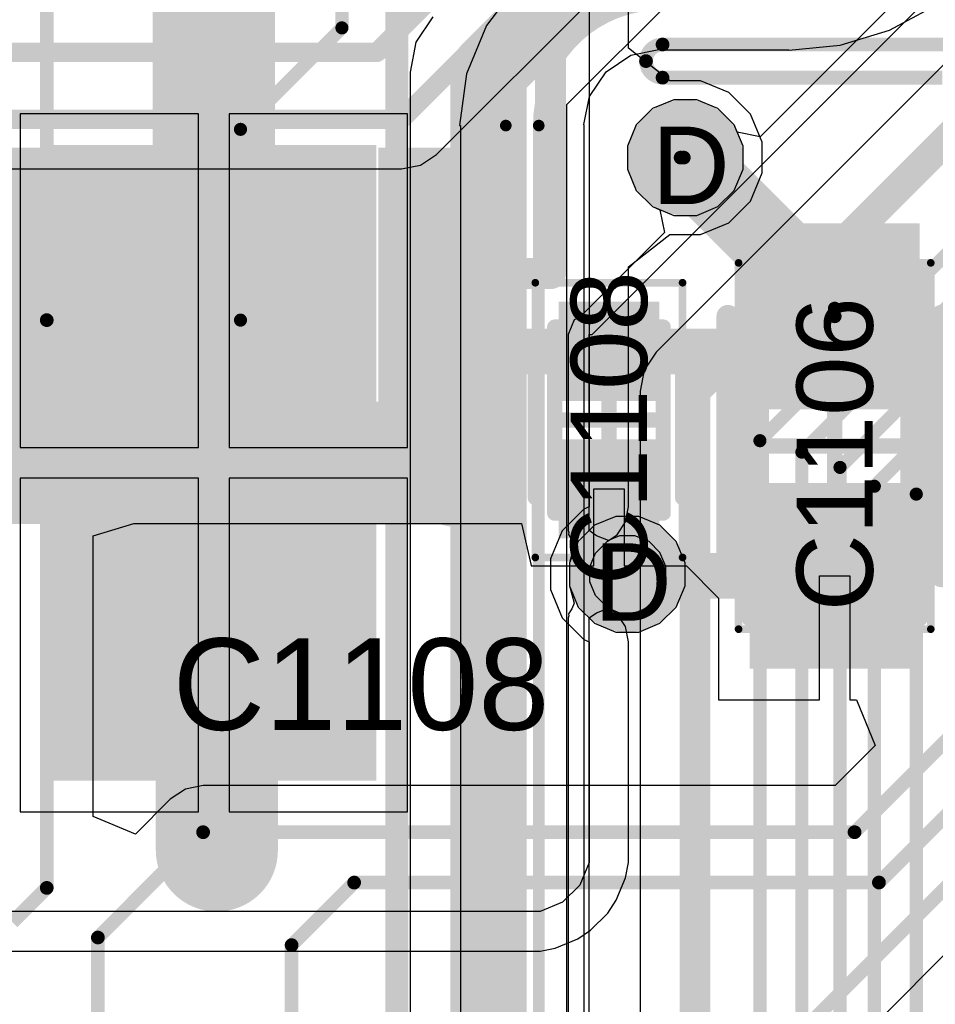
# Model space of a CAD drawing. Header units: inches. Extents: x -6 to 11.2, y -2.2 to 8.3.
# Tile 147 of 256: x 2.546 to 2.783, y 0.815 to 1.069. Entities that reach past the tile are written whole.
import ezdxf

# ---------------------------------------------------------------- set-up
doc = ezdxf.new("R2010")
doc.units = ezdxf.units.IN
doc.header["$MEASUREMENT"] = 0
for name, color, linetype in [('Board Layer Stack Bottom Overlay', 54, 'Continuous'), ('Board Layer Stack Bottom Solder', 6, 'Continuous'), ('Bottom Paste', 16, 'Continuous'), ('Drill Drawing', 1, 'Continuous'), ('Layer  6- Inner', 156, 'Continuous'), ('Layer 1- Top', 1, 'Continuous'), ('Layer 2- GND', 16, 'Continuous'), ('Layer 3- Inner', 16, 'Continuous'), ('Layer 4- Inner', 76, 'Continuous'), ('Layer 5- Inner', 90, 'Continuous'), ('Layer 7- PWR', 76, 'Continuous'), ('Layer 8- Bottom', 5, 'Continuous'), ('Top Assembly', 56, 'Continuous'), ('Top Comp Body -Top13)-Comp Body -Bot14)', 56, 'Continuous'), ('Top Comp Outline -Top11)-Comp Outline -Bot12)', 56, 'Continuous'), ('Top Courtyard -Top15)-Courtyard -Bot16)', 56, 'Continuous'), ('Top Overlay', 2, 'Continuous'), ('Top Paste', 8, 'Continuous'), ('Top Solder', 216, 'Continuous'), ('Via Holes', 16, 'Continuous')]:
    doc.layers.add(name, color=color, linetype=linetype)
doc.styles.add('Arial', font='txt', dxfattribs={"height": 0.2})

# ---------------------------------------------------------------- blocks, each defined once
blk = doc.blocks.new('DO1813_B_88')
at = {"layer": 'Board Layer Stack Bottom Solder'}
blk.add_hatch(color=6, dxfattribs=at).paths.add_polyline_path([(0.17976, 0.08197), (0.17976, -0.08197), (0.09583, -0.08197), (0.09583, 0.08197)])
at = {"layer": 'Bottom Paste'}
blk.add_hatch(color=16, dxfattribs=at).paths.add_polyline_path([(0.1778, 0.08), (0.1778, -0.08), (0.0978, -0.08), (0.0978, 0.08)])
at = {"layer": 'Layer 8- Bottom'}
blk.add_hatch(color=7, dxfattribs=at).paths.add_polyline_path([(0.1778, 0.08), (0.1778, -0.08), (0.0978, -0.08), (0.0978, 0.08)])
at = {"layer": 'Board Layer Stack Bottom Overlay'}
blk.add_lwpolyline([(0.18504, -0.15748, 0.00591, 0.00591, 0), (0.18504, 0.15748, 0.00591, 0.00591, 0)], format="xyseb", dxfattribs=at)
blk = doc.blocks.new('L15003_CAP_M_____118')
at = {"layer": 'Layer 1- Top'}
for points in [[(-0.05546, 0.02), (-0.01146, 0.02), (-0.01146, -0.02), (-0.05546, -0.02)], [(0.01146, 0.02), (0.05546, 0.02), (0.05546, -0.02), (0.01146, -0.02)]]:
    blk.add_hatch(color=7, dxfattribs=at).paths.add_polyline_path(points)
at = {"layer": 'Top Paste'}
for points in [[(-0.05546, 0.02), (-0.01146, 0.02), (-0.01146, -0.02), (-0.05546, -0.02)], [(0.01146, 0.02), (0.05546, 0.02), (0.05546, -0.02), (0.01146, -0.02)]]:
    blk.add_hatch(color=8, dxfattribs=at).paths.add_polyline_path(points)
at = {"layer": 'Top Solder'}
for points in [[(-0.05743, 0.02197), (-0.0095, 0.02197), (-0.0095, -0.02197), (-0.05743, -0.02197)], [(0.0095, 0.02197), (0.05743, 0.02197), (0.05743, -0.02197), (0.0095, -0.02197)]]:
    blk.add_hatch(color=216, dxfattribs=at).paths.add_polyline_path(points)
at = {"layer": 'Top Comp Body -Top13)-Comp Body -Bot14)'}
for points in [[(-0.03445, 0.01889, 0.00394, 0.00394, 0), (-0.03445, -0.0189, 0.00394, 0.00394, 0)], [(-0.03445, 0.01889, 0.00394, 0.00394, 0), (0.03445, 0.01889, 0.00394, 0.00394, 0)], [(0.03445, 0.01889, 0.00394, 0.00394, 0), (0.03445, -0.0189, 0.00394, 0.00394, 0)], [(-0.03445, -0.0189, 0.00394, 0.00394, 0), (0.03445, -0.0189, 0.00394, 0.00394, 0)]]:
    blk.add_lwpolyline(points, format="xyseb", dxfattribs=at)
for points in [[(-0.03544, 0.01889, 0.00197, 0.00197, 1), (-0.03347, 0.01889, 0.00197, 0.00197, 1)], [(-0.03544, 0.01889, 0.00197, 0.00197, 1), (-0.03347, 0.01889, 0.00197, 0.00197, 1)], [(0.03346, 0.01889, 0.00197, 0.00197, 1), (0.03543, 0.01889, 0.00197, 0.00197, 1)], [(0.03346, 0.01889, 0.00197, 0.00197, 1), (0.03543, 0.01889, 0.00197, 0.00197, 1)], [(-0.03544, -0.0189, 0.00197, 0.00197, 1), (-0.03347, -0.0189, 0.00197, 0.00197, 1)], [(-0.03544, -0.0189, 0.00197, 0.00197, 1), (-0.03347, -0.0189, 0.00197, 0.00197, 1)], [(0.03346, -0.0189, 0.00197, 0.00197, 1), (0.03543, -0.0189, 0.00197, 0.00197, 1)], [(0.03346, -0.0189, 0.00197, 0.00197, 1), (0.03543, -0.0189, 0.00197, 0.00197, 1)]]:
    blk.add_lwpolyline(points, format="xyseb", close=True, dxfattribs=at)
at = {"layer": 'Top Comp Outline -Top11)-Comp Outline -Bot12)'}
for points in [[(-0.04449, 0.02205, 0.00394, 0.00394, 0), (0.04449, 0.02205, 0.00394, 0.00394, 0)], [(-0.04449, 0.02205, 0.00394, 0.00394, 0), (-0.04449, -0.02205, 0.00394, 0.00394, 0)], [(0.04449, 0.02205, 0.00394, 0.00394, 0), (0.04449, -0.02205, 0.00394, 0.00394, 0)], [(-0.04449, -0.02205, 0.00394, 0.00394, 0), (0.04449, -0.02205, 0.00394, 0.00394, 0)]]:
    blk.add_lwpolyline(points, format="xyseb", dxfattribs=at)
for points in [[(-0.04547, 0.02205, 0.00197, 0.00197, 1), (-0.0435, 0.02205, 0.00197, 0.00197, 1)], [(-0.04547, 0.02205, 0.00197, 0.00197, 1), (-0.0435, 0.02205, 0.00197, 0.00197, 1)], [(0.0435, 0.02205, 0.00197, 0.00197, 1), (0.04547, 0.02205, 0.00197, 0.00197, 1)], [(0.0435, 0.02205, 0.00197, 0.00197, 1), (0.04547, 0.02205, 0.00197, 0.00197, 1)], [(-0.04547, -0.02205, 0.00197, 0.00197, 1), (-0.0435, -0.02205, 0.00197, 0.00197, 1)], [(-0.04547, -0.02205, 0.00197, 0.00197, 1), (-0.0435, -0.02205, 0.00197, 0.00197, 1)], [(0.0435, -0.02205, 0.00197, 0.00197, 1), (0.04547, -0.02205, 0.00197, 0.00197, 1)], [(0.0435, -0.02205, 0.00197, 0.00197, 1), (0.04547, -0.02205, 0.00197, 0.00197, 1)]]:
    blk.add_lwpolyline(points, format="xyseb", close=True, dxfattribs=at)
at = {"layer": 'Top Courtyard -Top15)-Courtyard -Bot16)'}
for points in [[(-0.04724, 0.0248, 0.00197, 0.00197, 0), (0.04724, 0.0248, 0.00197, 0.00197, 0)], [(-0.04724, 0.0248, 0.00197, 0.00197, 0), (-0.04724, -0.0248, 0.00197, 0.00197, 0)], [(0.04724, 0.0248, 0.00197, 0.00197, 0), (0.04724, -0.0248, 0.00197, 0.00197, 0)], [(0, 0.0189, 0.00394, 0.00394, 0), (0, -0.0189, 0.00394, 0.00394, 0)], [(-0.0189, 0, 0.00394, 0.00394, 0), (0.0189, 0, 0.00394, 0.00394, 0)], [(-0.04724, -0.0248, 0.00197, 0.00197, 0), (0.04724, -0.0248, 0.00197, 0.00197, 0)]]:
    blk.add_lwpolyline(points, format="xyseb", dxfattribs=at)
for points in [[(-0.04774, 0.0248, 0.000984, 0.000984, 1), (-0.04675, 0.0248, 0.000984, 0.000984, 1)], [(-0.04774, 0.0248, 0.000984, 0.000984, 1), (-0.04675, 0.0248, 0.000984, 0.000984, 1)], [(0.04675, 0.0248, 0.000984, 0.000984, 1), (0.04774, 0.0248, 0.000984, 0.000984, 1)], [(0.04675, 0.0248, 0.000984, 0.000984, 1), (0.04774, 0.0248, 0.000984, 0.000984, 1)], [(-0.00098, 0.0189, 0.00197, 0.00197, 1), (0.00098, 0.0189, 0.00197, 0.00197, 1)], [(-0.01988, 0, 0.00197, 0.00197, 1), (-0.01791, 0, 0.00197, 0.00197, 1)], [(0.01791, 0, 0.00197, 0.00197, 1), (0.01988, 0, 0.00197, 0.00197, 1)], [(-0.00098, -0.0189, 0.00197, 0.00197, 1), (0.00098, -0.0189, 0.00197, 0.00197, 1)], [(-0.04774, -0.0248, 0.000984, 0.000984, 1), (-0.04675, -0.0248, 0.000984, 0.000984, 1)], [(-0.04774, -0.0248, 0.000984, 0.000984, 1), (-0.04675, -0.0248, 0.000984, 0.000984, 1)], [(0.04675, -0.0248, 0.000984, 0.000984, 1), (0.04774, -0.0248, 0.000984, 0.000984, 1)], [(0.04675, -0.0248, 0.000984, 0.000984, 1), (0.04774, -0.0248, 0.000984, 0.000984, 1)]]:
    blk.add_lwpolyline(points, format="xyseb", close=True, dxfattribs=at)
at = {"layer": 'Top Overlay'}
for points in [[(-0.03346, 0.02756, 0.00591, 0.00591, 0), (0.03346, 0.02756, 0.00591, 0.00591, 0)], [(-0.03346, -0.02756, 0.00591, 0.00591, 0), (0.03346, -0.02756, 0.00591, 0.00591, 0)]]:
    blk.add_lwpolyline(points, format="xyseb", dxfattribs=at)
for points in [[(-0.03494, 0.02756, 0.00295, 0.00295, 1), (-0.03199, 0.02756, 0.00295, 0.00295, 1)], [(0.03199, 0.02756, 0.00295, 0.00295, 1), (0.03494, 0.02756, 0.00295, 0.00295, 1)], [(-0.03494, -0.02756, 0.00295, 0.00295, 1), (-0.03199, -0.02756, 0.00295, 0.00295, 1)], [(0.03199, -0.02756, 0.00295, 0.00295, 1), (0.03494, -0.02756, 0.00295, 0.00295, 1)]]:
    blk.add_lwpolyline(points, format="xyseb", close=True, dxfattribs=at)
at = {"layer": 'Top Comp Outline -Top11)-Comp Outline -Bot12)', "style": 'Arial'}
blk.add_text('C1106', height=0.019685, dxfattribs=at).set_placement((-0.04264, -0.00984))
blk = doc.blocks.new('SOIC_8___M_______156')
at = {"layer": 'Layer 1- Top'}
for points in [[(-0.0875, 0.0695), (-0.0875, 0.1545), (-0.0625, 0.1545), (-0.0625, 0.0695)], [(-0.0375, 0.0695), (-0.0375, 0.1545), (-0.0125, 0.1545), (-0.0125, 0.0695)], [(0.0125, 0.0695), (0.0125, 0.1545), (0.0375, 0.1545), (0.0375, 0.0695)]]:
    blk.add_hatch(color=7, dxfattribs=at).paths.add_polyline_path(points)
at = {"layer": 'Top Paste'}
for points in [[(-0.0875, 0.0695), (-0.0875, 0.1545), (-0.0625, 0.1545), (-0.0625, 0.0695)], [(-0.0375, 0.0695), (-0.0375, 0.1545), (-0.0125, 0.1545), (-0.0125, 0.0695)], [(0.0125, 0.0695), (0.0125, 0.1545), (0.0375, 0.1545), (0.0375, 0.0695)]]:
    blk.add_hatch(color=8, dxfattribs=at).paths.add_polyline_path(points)
at = {"layer": 'Top Solder'}
for points in [[(-0.08947, 0.06753), (-0.08947, 0.15647), (-0.06053, 0.15647), (-0.06053, 0.06753)], [(-0.03947, 0.06753), (-0.03947, 0.15647), (-0.01053, 0.15647), (-0.01053, 0.06753)], [(0.01053, 0.06753), (0.01053, 0.15647), (0.03947, 0.15647), (0.03947, 0.06753)]]:
    blk.add_hatch(color=216, dxfattribs=at).paths.add_polyline_path(points)
at = {"layer": 'Top Overlay'}
for points in [[(-0.105, 0.1, 0.008, 0.008, 0), (-0.105, -0.1, 0.008, 0.008, 0)], [(-0.095, 0.1, 0.008, 0.008, 0), (-0.105, 0.1, 0.008, 0.008, 0)]]:
    blk.add_lwpolyline(points, format="xyseb", dxfattribs=at)
for points in [[(-0.107, 0.1, 0.004, 0.004, 1), (-0.103, 0.1, 0.004, 0.004, 1)], [(-0.107, 0.1, 0.004, 0.004, 1), (-0.103, 0.1, 0.004, 0.004, 1)], [(-0.097, 0.1, 0.004, 0.004, 1), (-0.093, 0.1, 0.004, 0.004, 1)]]:
    blk.add_lwpolyline(points, format="xyseb", close=True, dxfattribs=at)
blk = doc.blocks.new('CAPC1005X07_F____368')
at = {"layer": 'Layer 1- Top'}
for points in [[(-0.02756, 0.01004), (-0.00787, 0.01004), (-0.00787, -0.01004), (-0.02756, -0.01004)], [(0.00787, 0.01004), (0.02756, 0.01004), (0.02756, -0.01004), (0.00787, -0.01004)]]:
    blk.add_hatch(color=7, dxfattribs=at).paths.add_polyline_path(points)
at = {"layer": 'Top Paste'}
for points in [[(-0.02756, 0.01004), (-0.00787, 0.01004), (-0.00787, -0.01004), (-0.02756, -0.01004)], [(0.00787, 0.01004), (0.02756, 0.01004), (0.02756, -0.01004), (0.00787, -0.01004)]]:
    blk.add_hatch(color=8, dxfattribs=at).paths.add_polyline_path(points)
at = {"layer": 'Top Solder'}
for points in [[(-0.03051, 0.01299), (-0.00492, 0.01299), (-0.00492, -0.01299), (-0.03051, -0.01299)], [(0.00492, 0.01299), (0.03051, 0.01299), (0.03051, -0.01299), (0.00492, -0.01299)]]:
    blk.add_hatch(color=216, dxfattribs=at).paths.add_polyline_path(points)
at = {"layer": 'Top Assembly'}
for points in [[(-0.024, 0.014, 0.00394, 0.00394, 0), (0.024, 0.014, 0.00394, 0.00394, 0)], [(-0.024, 0.014, 0.00394, 0.00394, 0), (-0.024, -0.014, 0.00394, 0.00394, 0)], [(0.024, 0.014, 0.00394, 0.00394, 0), (0.024, -0.014, 0.00394, 0.00394, 0)], [(-0.024, -0.014, 0.00394, 0.00394, 0), (0.024, -0.014, 0.00394, 0.00394, 0)]]:
    blk.add_lwpolyline(points, format="xyseb", dxfattribs=at)
for points in [[(-0.02498, 0.014, 0.00197, 0.00197, 1), (-0.02302, 0.014, 0.00197, 0.00197, 1)], [(-0.02498, 0.014, 0.00197, 0.00197, 1), (-0.02302, 0.014, 0.00197, 0.00197, 1)], [(0.02302, 0.014, 0.00197, 0.00197, 1), (0.02498, 0.014, 0.00197, 0.00197, 1)], [(0.02302, 0.014, 0.00197, 0.00197, 1), (0.02498, 0.014, 0.00197, 0.00197, 1)], [(-0.02498, -0.014, 0.00197, 0.00197, 1), (-0.02302, -0.014, 0.00197, 0.00197, 1)], [(-0.02498, -0.014, 0.00197, 0.00197, 1), (-0.02302, -0.014, 0.00197, 0.00197, 1)], [(0.02302, -0.014, 0.00197, 0.00197, 1), (0.02498, -0.014, 0.00197, 0.00197, 1)], [(0.02302, -0.014, 0.00197, 0.00197, 1), (0.02498, -0.014, 0.00197, 0.00197, 1)]]:
    blk.add_lwpolyline(points, format="xyseb", close=True, dxfattribs=at)
at = {"layer": 'Top Courtyard -Top15)-Courtyard -Bot16)'}
for points in [[(-0.03543, 0.019, 0.00197, 0.00197, 0), (-0.03543, -0.019, 0.00197, 0.00197, 0)], [(-0.03543, 0.019, 0.00197, 0.00197, 0), (0.03543, 0.019, 0.00197, 0.00197, 0)], [(0.03543, 0.019, 0.00197, 0.00197, 0), (0.03543, -0.019, 0.00197, 0.00197, 0)], [(0, 0.01181, 0.00394, 0.00394, 0), (0, -0.01181, 0.00394, 0.00394, 0)], [(-0.01181, 0, 0.00394, 0.00394, 0), (0.01181, 0, 0.00394, 0.00394, 0)], [(-0.03543, -0.019, 0.00197, 0.00197, 0), (0.03543, -0.019, 0.00197, 0.00197, 0)]]:
    blk.add_lwpolyline(points, format="xyseb", dxfattribs=at)
for points in [[(-0.03593, 0.019, 0.000984, 0.000984, 1), (-0.03494, 0.019, 0.000984, 0.000984, 1)], [(-0.03593, 0.019, 0.000984, 0.000984, 1), (-0.03494, 0.019, 0.000984, 0.000984, 1)], [(0.03494, 0.019, 0.000984, 0.000984, 1), (0.03593, 0.019, 0.000984, 0.000984, 1)], [(0.03494, 0.019, 0.000984, 0.000984, 1), (0.03593, 0.019, 0.000984, 0.000984, 1)], [(-0.00098, 0.01181, 0.00197, 0.00197, 1), (0.00098, 0.01181, 0.00197, 0.00197, 1)], [(-0.0128, 0, 0.00197, 0.00197, 1), (-0.01083, 0, 0.00197, 0.00197, 1)], [(0.01083, 0, 0.00197, 0.00197, 1), (0.0128, 0, 0.00197, 0.00197, 1)], [(-0.00098, -0.01181, 0.00197, 0.00197, 1), (0.00098, -0.01181, 0.00197, 0.00197, 1)], [(-0.03593, -0.019, 0.000984, 0.000984, 1), (-0.03494, -0.019, 0.000984, 0.000984, 1)], [(-0.03593, -0.019, 0.000984, 0.000984, 1), (-0.03494, -0.019, 0.000984, 0.000984, 1)], [(0.03494, -0.019, 0.000984, 0.000984, 1), (0.03593, -0.019, 0.000984, 0.000984, 1)], [(0.03494, -0.019, 0.000984, 0.000984, 1), (0.03593, -0.019, 0.000984, 0.000984, 1)]]:
    blk.add_lwpolyline(points, format="xyseb", close=True, dxfattribs=at)
at = {"layer": 'Top Overlay'}
for points in [[(-0.02, 0.019, 0.00394, 0.00394, 0), (0.01937, 0.019, 0.00394, 0.00394, 0)], [(-0.02, -0.019, 0.00394, 0.00394, 0), (0.01937, -0.019, 0.00394, 0.00394, 0)]]:
    blk.add_lwpolyline(points, format="xyseb", dxfattribs=at)
for points in [[(-0.02098, 0.019, 0.00197, 0.00197, 1), (-0.01902, 0.019, 0.00197, 0.00197, 1)], [(0.01839, 0.019, 0.00197, 0.00197, 1), (0.02035, 0.019, 0.00197, 0.00197, 1)], [(-0.02098, -0.019, 0.00197, 0.00197, 1), (-0.01902, -0.019, 0.00197, 0.00197, 1)], [(0.01839, -0.019, 0.00197, 0.00197, 1), (0.02035, -0.019, 0.00197, 0.00197, 1)]]:
    blk.add_lwpolyline(points, format="xyseb", close=True, dxfattribs=at)
at = {"layer": 'Top Assembly', "style": 'Arial'}
blk.add_text('C1108', height=0.019685, dxfattribs=at).set_placement((-0.04264, -0.00984))

msp = doc.modelspace()

# ---------------------------------------------------------------- hatches: boundary and pattern name
at = {"layer": 'Layer  6- Inner'}
h = msp.add_hatch(color=7, dxfattribs=at)
edge = h.paths.add_edge_path()
edge.add_arc((2.71811, 1.03346), 0.00984, 0, 360)
at = {"layer": 'Layer 1- Top'}
h = msp.add_hatch(color=7, dxfattribs=at)
edge = h.paths.add_edge_path()
edge.add_arc((2.71811, 1.03346), 0.00984, 0, 360)
h = msp.add_hatch(color=7, dxfattribs=at)
edge = h.paths.add_edge_path()
edge.add_arc((2.70315, 0.92598), 0.00984, 0, 360)
at = {"layer": 'Layer 2- GND'}
h = msp.add_hatch(color=7, dxfattribs=at)
edge = h.paths.add_edge_path()
edge.add_arc((2.71811, 1.03346), 0.01492, 0, 360)
at = {"layer": 'Layer 3- Inner'}
h = msp.add_hatch(color=7, dxfattribs=at)
edge = h.paths.add_edge_path()
edge.add_arc((2.70315, 0.92598), 0.00984, 0, 360)
at = {"layer": 'Layer 5- Inner'}
h = msp.add_hatch(color=7, dxfattribs=at)
edge = h.paths.add_edge_path()
edge.add_arc((2.70315, 0.92598), 0.00984, 0, 360)
at = {"layer": 'Layer 7- PWR'}
h = msp.add_hatch(color=7, dxfattribs=at)
edge = h.paths.add_edge_path()
edge.add_arc((2.70315, 0.92598), 0.01492, 0, 360)
at = {"layer": 'Layer 8- Bottom'}
h = msp.add_hatch(color=7, dxfattribs=at)
edge = h.paths.add_edge_path()
edge.add_arc((2.71811, 1.03346), 0.00984, 0, 360)
h = msp.add_hatch(color=7, dxfattribs=at)
edge = h.paths.add_edge_path()
edge.add_arc((2.70315, 0.92598), 0.00984, 0, 360)
at = {"layer": 'Via Holes'}
h = msp.add_hatch(color=7, dxfattribs=at)
edge = h.paths.add_edge_path()
edge.add_arc((2.71811, 1.03346), 0.00492, 0, 360)
h = msp.add_hatch(color=7, dxfattribs=at)
edge = h.paths.add_edge_path()
edge.add_arc((2.70315, 0.92598), 0.00492, 0, 360)

# ---------------------------------------------------------------- linework, layer by layer
at = {"layer": 'Layer  6- Inner'}
for p, q in [((2.65389, 1.0343), (2.72719, 1.10759)), ((2.64976, 1.03153), (2.65389, 1.0343)), ((2.64488, 1.03056), (2.64976, 1.03153)), ((2.06686, 1.03056), (2.64488, 1.03056)), ((2.70018, 0.94091), (2.6947, 0.93863)), ((2.70612, 0.94091), (2.70018, 0.94091)), ((2.7116, 0.93863), (2.70612, 0.94091)), ((2.6947, 0.93863), (2.6905, 0.93444)), ((2.7158, 0.93444), (2.7116, 0.93863)), ((2.6905, 0.93444), (2.68823, 0.92895)), ((2.71807, 0.92895), (2.7158, 0.93444)), ((2.68823, 0.92895), (2.68823, 0.92302)), ((2.71807, 0.92302), (2.71807, 0.92895)), ((2.68823, 0.92302), (2.6905, 0.91753)), ((2.7158, 0.91753), (2.71807, 0.92302)), ((2.6905, 0.91753), (2.6947, 0.91333)), ((2.7116, 0.91333), (2.7158, 0.91753)), ((2.6947, 0.91333), (2.70018, 0.91106)), ((2.70612, 0.91106), (2.7116, 0.91333)), ((2.70018, 0.91106), (2.70612, 0.91106))]:
    msp.add_line(p, q, dxfattribs=at)
for points in [[(2.63858, 1.06063, 0.005, 0.005, 0), (2.72809, 1.15014, 0.005, 0.005, 0)], [(2.64488, 1.04331, 0.005, 0.005, 0), (2.72191, 1.12033, 0.005, 0.005, 0)], [(2.38543, 1.06063, 0.005, 0.005, 0), (2.63858, 1.06063, 0.005, 0.005, 0)], [(2.05433, 1.04331, 0.005, 0.005, 0), (2.64488, 1.04331, 0.005, 0.005, 0)]]:
    msp.add_lwpolyline(points, format="xyseb", dxfattribs=at)
for points in [[(2.63733, 1.06063, 0.0025, 0.0025, 1), (2.63983, 1.06063, 0.0025, 0.0025, 1)], [(2.63733, 1.06063, 0.0025, 0.0025, 1), (2.63983, 1.06063, 0.0025, 0.0025, 1)], [(2.64363, 1.04331, 0.0025, 0.0025, 1), (2.64613, 1.04331, 0.0025, 0.0025, 1)], [(2.64363, 1.04331, 0.0025, 0.0025, 1), (2.64613, 1.04331, 0.0025, 0.0025, 1)]]:
    msp.add_lwpolyline(points, format="xyseb", close=True, dxfattribs=at)
at = {"layer": 'Layer 1- Top'}
for p, q in [((2.69449, 0.92819), (2.69449, 0.94803)), ((2.69449, 0.94803), (2.70236, 0.94803)), ((2.70236, 0.94803), (2.70236, 0.92819)), ((2.56535, 0.93587), (2.57585, 0.93904)), ((2.57585, 0.93904), (2.58085, 0.93904)), ((2.58085, 0.93904), (2.58085, 0.93904)), ((2.58085, 0.93904), (2.62585, 0.93904)), ((2.62585, 0.93904), (2.62585, 0.93904)), ((2.62585, 0.93904), (2.63085, 0.93904)), ((2.63085, 0.93904), (2.63085, 0.93904)), ((2.63085, 0.93904), (2.67585, 0.93904)), ((2.67585, 0.93904), (2.67839, 0.92828)), ((2.56535, 0.8635), (2.56535, 0.93587)), ((2.67839, 0.92828), (2.67839, 0.92819)), ((2.67839, 0.92819), (2.69449, 0.92819)), ((2.70236, 0.92819), (2.71846, 0.92819)), ((2.71846, 0.92819), (2.72669, 0.91979)), ((2.75276, 0.89359), (2.75276, 0.92559)), ((2.75276, 0.92559), (2.76063, 0.92559)), ((2.76063, 0.92559), (2.76063, 0.89359)), ((2.72669, 0.91979), (2.72669, 0.89359)), ((2.72669, 0.89359), (2.75276, 0.89359)), ((2.76063, 0.89359), (2.76228, 0.89359)), ((2.76228, 0.89359), (2.76717, 0.88178)), ((2.76717, 0.88178), (2.75684, 0.87145)), ((2.5937, 0.87145), (2.58911, 0.87054)), ((2.75684, 0.87145), (2.5937, 0.87145)), ((2.58911, 0.87054), (2.58521, 0.86794)), ((2.58521, 0.86794), (2.57626, 0.85898)), ((2.74999, 0.79286), (2.82305, 0.86592)), ((2.57626, 0.85898), (2.56535, 0.8635))]:
    msp.add_line(p, q, dxfattribs=at)
for points in [[(2.55335, 0.99154, 0.00354, 0.00354, 0), (2.55335, 1.12264, 0.00354, 0.00354, 0)], [(2.62953, 1.06693, 0.00339, 0.00339, 0), (2.62953, 1.08268, 0.00339, 0.00339, 0)], [(2.60335, 1.04075, 0.00339, 0.00339, 0), (2.62953, 1.06693, 0.00339, 0.00339, 0)], [(2.708, 1.05836, 0.00354, 0.00354, -0.414214), (2.71227, 1.06264, 0.00354, 0.00354, 0)], [(2.71227, 1.06264, 0.00354, 0.00354, 0), (2.78723, 1.06264, 0.00354, 0.00354, 0)], [(2.708, 1.05836, 0.00354, 0.00354, 0), (2.708, 1.05836, 0.00354, 0.00354, 0)], [(2.71227, 1.05409, 0.00354, 0.00354, -0.414214), (2.708, 1.05836, 0.00354, 0.00354, 0)], [(2.71227, 1.05409, 0.00354, 0.00354, 0), (2.78445, 1.05409, 0.00354, 0.00354, 0)], [(2.60335, 0.99154, 0.00339, 0.00339, 0), (2.60335, 1.04075, 0.00339, 0.00339, 0)], [(2.71775, 1.03346, 0.01969, 0.01969, 0), (2.75669, 0.99452, 0.01969, 0.01969, 0)], [(2.71693, 1.03346, 0.00354, 0.00354, 0), (2.71775, 1.03346, 0.00354, 0.00354, 0)], [(2.74764, 0.98346, 0.01181, 0.01181, 0), (2.75669, 0.99252, 0.01181, 0.01181, 0)], [(2.65335, 0.99006, 0.01181, 0.01181, 0), (2.65335, 0.99154, 0.01181, 0.01181, 0)], [(2.65335, 0.99006, 0.01181, 0.01181, 0), (2.65994, 0.98346, 0.01181, 0.01181, 0)], [(2.75669, 0.99252, 0.00354, 0.00354, 0), (2.75669, 0.99452, 0.00354, 0.00354, 0)], [(2.55335, 0.84508, 0.00354, 0.00354, 0), (2.55335, 0.99154, 0.00354, 0.00354, 0)], [(2.65994, 0.98346, 0.01181, 0.01181, 0), (2.74764, 0.98346, 0.01181, 0.01181, 0)], [(2.69843, 0.94803, 0.01181, 0.01181, 0), (2.69918, 0.94728, 0.01181, 0.01181, 0)], [(2.69918, 0.92559, 0.01181, 0.01181, 0), (2.69918, 0.94728, 0.01181, 0.01181, 0)], [(2.69918, 0.92559, 0.01181, 0.01181, 0), (2.75669, 0.92559, 0.01181, 0.01181, 0)], [(2.76181, 0.85945, 0.00354, 0.00354, 0), (2.78976, 0.8874, 0.00354, 0.00354, 0)], [(2.76811, 0.84646, 0.00354, 0.00354, 0), (2.80315, 0.8815, 0.00354, 0.00354, 0)], [(2.73799, 0.79783, 0.00354, 0.00354, 0), (2.81457, 0.87441, 0.00354, 0.00354, 0)], [(2.56654, 0.83228, 0.00354, 0.00354, 0), (2.5937, 0.85945, 0.00354, 0.00354, 0)], [(2.5937, 0.85945, 0.00354, 0.00354, 0), (2.76181, 0.85945, 0.00354, 0.00354, 0)], [(2.54449, 0.83622, 0.00354, 0.00354, 0), (2.55335, 0.84508, 0.00354, 0.00354, 0)], [(2.61654, 0.83032, 0.00354, 0.00354, 0), (2.63268, 0.84646, 0.00354, 0.00354, 0)], [(2.63268, 0.84646, 0.00354, 0.00354, 0), (2.76811, 0.84646, 0.00354, 0.00354, 0)], [(2.56654, 0.73975, 0.00354, 0.00354, 0), (2.56654, 0.83228, 0.00354, 0.00354, 0)], [(2.61654, 0.73975, 0.00354, 0.00354, 0), (2.61654, 0.83032, 0.00354, 0.00354, 0)]]:
    msp.add_lwpolyline(points, format="xyseb", dxfattribs=at)
for points in [[(2.62868, 1.06693, 0.00169, 0.00169, 1), (2.63037, 1.06693, 0.00169, 0.00169, 1)], [(2.62868, 1.06693, 0.00169, 0.00169, 1), (2.63037, 1.06693, 0.00169, 0.00169, 1)], [(2.71138, 1.06264, 0.00177, 0.00177, 1), (2.71315, 1.06264, 0.00177, 0.00177, 1)], [(2.71138, 1.06264, 0.00177, 0.00177, 1), (2.71315, 1.06264, 0.00177, 0.00177, 1)], [(2.70711, 1.05836, 0.00177, 0.00177, 1), (2.70888, 1.05836, 0.00177, 0.00177, 1)], [(2.70711, 1.05836, 0.00177, 0.00177, 1), (2.70888, 1.05836, 0.00177, 0.00177, 1)], [(2.70711, 1.05836, 0.00177, 0.00177, 1), (2.70888, 1.05836, 0.00177, 0.00177, 1)], [(2.70711, 1.05836, 0.00177, 0.00177, 1), (2.70888, 1.05836, 0.00177, 0.00177, 1)], [(2.71138, 1.05409, 0.00177, 0.00177, 1), (2.71315, 1.05409, 0.00177, 0.00177, 1)], [(2.71138, 1.05409, 0.00177, 0.00177, 1), (2.71315, 1.05409, 0.00177, 0.00177, 1)], [(2.6025, 1.04075, 0.00169, 0.00169, 1), (2.60419, 1.04075, 0.00169, 0.00169, 1)], [(2.6025, 1.04075, 0.00169, 0.00169, 1), (2.60419, 1.04075, 0.00169, 0.00169, 1)], [(2.71283, 1.03346, 0.00984, 0.00984, 1), (2.72267, 1.03346, 0.00984, 0.00984, 1)], [(2.71604, 1.03346, 0.00177, 0.00177, 1), (2.71781, 1.03346, 0.00177, 0.00177, 1)], [(2.71686, 1.03346, 0.00177, 0.00177, 1), (2.71863, 1.03346, 0.00177, 0.00177, 1)], [(2.75177, 0.99452, 0.00984, 0.00984, 1), (2.76161, 0.99452, 0.00984, 0.00984, 1)], [(2.75374, 0.99252, 0.00591, 0.00591, 1), (2.75965, 0.99252, 0.00591, 0.00591, 1)], [(2.65039, 0.99154, 0.00591, 0.00591, 1), (2.6563, 0.99154, 0.00591, 0.00591, 1)], [(2.65039, 0.99006, 0.00591, 0.00591, 1), (2.6563, 0.99006, 0.00591, 0.00591, 1)], [(2.65039, 0.99006, 0.00591, 0.00591, 1), (2.6563, 0.99006, 0.00591, 0.00591, 1)], [(2.75581, 0.99452, 0.00177, 0.00177, 1), (2.75758, 0.99452, 0.00177, 0.00177, 1)], [(2.55246, 0.99154, 0.00177, 0.00177, 1), (2.55423, 0.99154, 0.00177, 0.00177, 1)], [(2.55246, 0.99154, 0.00177, 0.00177, 1), (2.55423, 0.99154, 0.00177, 0.00177, 1)], [(2.6025, 0.99154, 0.00169, 0.00169, 1), (2.60419, 0.99154, 0.00169, 0.00169, 1)], [(2.75581, 0.99252, 0.00177, 0.00177, 1), (2.75758, 0.99252, 0.00177, 0.00177, 1)], [(2.65699, 0.98346, 0.00591, 0.00591, 1), (2.66289, 0.98346, 0.00591, 0.00591, 1)], [(2.65699, 0.98346, 0.00591, 0.00591, 1), (2.66289, 0.98346, 0.00591, 0.00591, 1)], [(2.74469, 0.98346, 0.00591, 0.00591, 1), (2.75059, 0.98346, 0.00591, 0.00591, 1)], [(2.74469, 0.98346, 0.00591, 0.00591, 1), (2.75059, 0.98346, 0.00591, 0.00591, 1)], [(2.69547, 0.94803, 0.00591, 0.00591, 1), (2.70138, 0.94803, 0.00591, 0.00591, 1)], [(2.69622, 0.94728, 0.00591, 0.00591, 1), (2.70213, 0.94728, 0.00591, 0.00591, 1)], [(2.69622, 0.94728, 0.00591, 0.00591, 1), (2.70213, 0.94728, 0.00591, 0.00591, 1)], [(2.69622, 0.92559, 0.00591, 0.00591, 1), (2.70213, 0.92559, 0.00591, 0.00591, 1)], [(2.69622, 0.92559, 0.00591, 0.00591, 1), (2.70213, 0.92559, 0.00591, 0.00591, 1)], [(2.75374, 0.92559, 0.00591, 0.00591, 1), (2.75965, 0.92559, 0.00591, 0.00591, 1)], [(2.59281, 0.85945, 0.00177, 0.00177, 1), (2.59459, 0.85945, 0.00177, 0.00177, 1)], [(2.59281, 0.85945, 0.00177, 0.00177, 1), (2.59459, 0.85945, 0.00177, 0.00177, 1)], [(2.76093, 0.85945, 0.00177, 0.00177, 1), (2.7627, 0.85945, 0.00177, 0.00177, 1)], [(2.76093, 0.85945, 0.00177, 0.00177, 1), (2.7627, 0.85945, 0.00177, 0.00177, 1)], [(2.55246, 0.84508, 0.00177, 0.00177, 1), (2.55423, 0.84508, 0.00177, 0.00177, 1)], [(2.55246, 0.84508, 0.00177, 0.00177, 1), (2.55423, 0.84508, 0.00177, 0.00177, 1)], [(2.63179, 0.84646, 0.00177, 0.00177, 1), (2.63356, 0.84646, 0.00177, 0.00177, 1)], [(2.63179, 0.84646, 0.00177, 0.00177, 1), (2.63356, 0.84646, 0.00177, 0.00177, 1)], [(2.76722, 0.84646, 0.00177, 0.00177, 1), (2.769, 0.84646, 0.00177, 0.00177, 1)], [(2.76722, 0.84646, 0.00177, 0.00177, 1), (2.769, 0.84646, 0.00177, 0.00177, 1)], [(2.56565, 0.83228, 0.00177, 0.00177, 1), (2.56742, 0.83228, 0.00177, 0.00177, 1)], [(2.56565, 0.83228, 0.00177, 0.00177, 1), (2.56742, 0.83228, 0.00177, 0.00177, 1)], [(2.61565, 0.83032, 0.00177, 0.00177, 1), (2.61742, 0.83032, 0.00177, 0.00177, 1)], [(2.61565, 0.83032, 0.00177, 0.00177, 1), (2.61742, 0.83032, 0.00177, 0.00177, 1)]]:
    msp.add_lwpolyline(points, format="xyseb", close=True, dxfattribs=at)
at = {"layer": 'Layer 3- Inner'}
for p, q in [((2.81593, 1.0886), (2.71061, 0.98328)), ((2.67502, 1.07829), (2.6668, 1.06758)), ((2.7708, 1.06633), (2.78251, 1.07258)), ((2.6668, 1.06758), (2.66163, 1.05511)), ((2.75809, 1.06247), (2.7708, 1.06633)), ((2.74488, 1.06117), (2.75809, 1.06247)), ((2.69769, 1.05562), (2.70406, 1.05988)), ((2.70406, 1.05988), (2.71132, 1.06132)), ((2.71132, 1.06132), (2.71157, 1.06127)), ((2.71157, 1.06127), (2.74488, 1.06127)), ((2.74488, 1.06127), (2.74488, 1.06117)), ((2.66163, 1.05511), (2.65987, 1.04173)), ((2.69343, 1.04925), (2.69769, 1.05562)), ((2.69198, 1.04199), (2.69343, 1.04925)), ((2.71514, 1.04839), (2.70966, 1.04611)), ((2.72108, 1.04839), (2.71514, 1.04839)), ((2.72656, 1.04611), (2.72108, 1.04839)), ((2.70966, 1.04611), (2.70546, 1.04192)), ((2.73076, 1.04192), (2.72656, 1.04611)), ((2.65987, 1.04173), (2.66009, 1.04173)), ((2.66009, 1.04173), (2.66009, 0.6843)), ((2.69204, 1.04173), (2.69198, 1.04199)), ((2.69204, 0.68433), (2.69204, 1.04173)), ((2.70546, 1.04192), (2.70319, 1.03643)), ((2.73303, 1.03643), (2.73076, 1.04192)), ((2.70319, 1.03643), (2.70319, 1.0305)), ((2.73303, 1.0305), (2.73303, 1.03643)), ((2.70319, 1.0305), (2.70546, 1.02501)), ((2.73076, 1.02501), (2.73303, 1.0305)), ((2.70546, 1.02501), (2.70966, 1.02082)), ((2.72656, 1.02082), (2.73076, 1.02501)), ((2.70966, 1.02082), (2.71514, 1.01854)), ((2.71514, 1.01854), (2.72108, 1.01854)), ((2.72108, 1.01854), (2.72656, 1.02082)), ((2.71061, 0.98328), (2.70753, 0.97867)), ((2.70753, 0.97867), (2.70645, 0.97324)), ((2.70645, 0.97324), (2.70645, 0.69863))]:
    msp.add_line(p, q, dxfattribs=at)
for points in [[(2.67181, 1.04173, 0.00299, 0.00299, -0.414214), (2.71157, 1.0815, 0.00299, 0.00299, 0)], [(2.72066, 0.97324, 0.00787, 0.00787, 0), (2.82598, 1.07855, 0.00787, 0.00787, 0)], [(2.68031, 1.04173, 0.00299, 0.00299, -0.414214), (2.71157, 1.07299, 0.00299, 0.00299, 0)], [(2.7374, 0.96044, 0.00339, 0.00339, 0), (2.84231, 1.06536, 0.00339, 0.00339, 0)], [(2.74822, 0.95749, 0.00339, 0.00339, 0), (2.84468, 1.05394, 0.00339, 0.00339, 0)], [(2.75806, 0.95355, 0.00339, 0.00339, 0), (2.84701, 1.04249, 0.00339, 0.00339, 0)], [(2.67181, 0.6843, 0.00299, 0.00299, 0), (2.67181, 1.04173, 0.00299, 0.00299, 0)], [(2.68031, 0.68433, 0.00299, 0.00299, 0), (2.68031, 1.04173, 0.00299, 0.00299, 0)], [(2.76692, 0.94868, 0.00339, 0.00339, 0), (2.83971, 1.02146, 0.00339, 0.00339, 0)], [(2.77775, 0.94666, 0.00339, 0.00339, 0), (2.84271, 1.01162, 0.00339, 0.00339, 0)], [(2.72066, 0.69863, 0.00787, 0.00787, 0), (2.72066, 0.97324, 0.00787, 0.00787, 0)], [(2.7374, 0.7065, 0.00339, 0.00339, 0), (2.7374, 0.96044, 0.00339, 0.00339, 0)], [(2.74822, 0.71339, 0.00339, 0.00339, 0), (2.74822, 0.95749, 0.00339, 0.00339, 0)], [(2.75806, 0.71733, 0.00339, 0.00339, 0), (2.75806, 0.95355, 0.00339, 0.00339, 0)], [(2.76692, 0.72816, 0.00339, 0.00339, 0), (2.76692, 0.94868, 0.00339, 0.00339, 0)], [(2.77775, 0.73111, 0.00339, 0.00339, 0), (2.77775, 0.94666, 0.00339, 0.00339, 0)]]:
    msp.add_lwpolyline(points, format="xyseb", dxfattribs=at)
for points in [[(2.67106, 1.04173, 0.0015, 0.0015, 1), (2.67256, 1.04173, 0.0015, 0.0015, 1)], [(2.67106, 1.04173, 0.0015, 0.0015, 1), (2.67256, 1.04173, 0.0015, 0.0015, 1)], [(2.67957, 1.04173, 0.0015, 0.0015, 1), (2.68106, 1.04173, 0.0015, 0.0015, 1)], [(2.67957, 1.04173, 0.0015, 0.0015, 1), (2.68106, 1.04173, 0.0015, 0.0015, 1)], [(2.71869, 0.97324, 0.00394, 0.00394, 1), (2.72263, 0.97324, 0.00394, 0.00394, 1)], [(2.71869, 0.97324, 0.00394, 0.00394, 1), (2.72263, 0.97324, 0.00394, 0.00394, 1)], [(2.73655, 0.96044, 0.00169, 0.00169, 1), (2.73824, 0.96044, 0.00169, 0.00169, 1)], [(2.73655, 0.96044, 0.00169, 0.00169, 1), (2.73824, 0.96044, 0.00169, 0.00169, 1)], [(2.74738, 0.95749, 0.00169, 0.00169, 1), (2.74907, 0.95749, 0.00169, 0.00169, 1)], [(2.74738, 0.95749, 0.00169, 0.00169, 1), (2.74907, 0.95749, 0.00169, 0.00169, 1)], [(2.75722, 0.95355, 0.00169, 0.00169, 1), (2.75891, 0.95355, 0.00169, 0.00169, 1)], [(2.75722, 0.95355, 0.00169, 0.00169, 1), (2.75891, 0.95355, 0.00169, 0.00169, 1)], [(2.76608, 0.94868, 0.00169, 0.00169, 1), (2.76777, 0.94868, 0.00169, 0.00169, 1)], [(2.76608, 0.94868, 0.00169, 0.00169, 1), (2.76777, 0.94868, 0.00169, 0.00169, 1)], [(2.7769, 0.94666, 0.00169, 0.00169, 1), (2.7786, 0.94666, 0.00169, 0.00169, 1)], [(2.7769, 0.94666, 0.00169, 0.00169, 1), (2.7786, 0.94666, 0.00169, 0.00169, 1)]]:
    msp.add_lwpolyline(points, format="xyseb", close=True, dxfattribs=at)
at = {"layer": 'Layer 4- Inner'}
for p, q in [((2.79657, 1.09792), (2.73746, 1.03881)), ((2.69409, 0.9878), (2.80039, 1.09409)), ((2.71514, 1.04839), (2.70966, 1.04611)), ((2.72108, 1.04839), (2.71514, 1.04839)), ((2.72656, 1.04611), (2.72108, 1.04839)), ((2.70966, 1.04611), (2.70546, 1.04192)), ((2.73076, 1.04192), (2.72656, 1.04611)), ((2.70546, 1.04192), (2.70319, 1.03643)), ((2.73156, 1.03999), (2.73076, 1.04192)), ((2.73746, 1.03881), (2.73156, 1.03999)), ((2.70319, 1.03643), (2.70319, 1.0305)), ((2.70319, 1.0305), (2.70546, 1.02501)), ((2.70546, 1.02501), (2.70966, 1.02082)), ((2.70966, 1.02082), (2.71159, 1.02001)), ((2.71159, 1.02001), (2.71276, 1.01412)), ((2.71276, 1.01412), (2.69082, 0.99218)), ((2.68948, 0.99162), (2.6879, 0.9878)), ((2.69082, 0.99218), (2.68948, 0.99162)), ((2.6879, 0.9878), (2.6879, 0.93724)), ((2.69331, 0.93724), (2.69331, 0.9878)), ((2.69331, 0.9878), (2.69409, 0.9878)), ((2.6879, 0.93724), (2.6881, 0.93674)), ((2.69525, 0.93593), (2.69331, 0.93724)), ((2.6881, 0.93674), (2.68799, 0.93621)), ((2.68799, 0.93621), (2.68887, 0.93489)), ((2.68887, 0.93489), (2.68948, 0.93342)), ((2.69831, 0.93472), (2.69525, 0.93593)), ((2.70118, 0.93591), (2.69831, 0.93472)), ((2.70512, 0.93591), (2.70118, 0.93591)), ((2.70877, 0.9344), (2.70512, 0.93591)), ((2.68948, 0.93342), (2.68823, 0.92895)), ((2.71156, 0.9316), (2.70877, 0.9344)), ((2.71307, 0.92796), (2.71156, 0.9316)), ((2.68823, 0.92895), (2.68823, 0.92302)), ((2.71307, 0.92401), (2.71307, 0.92796)), ((2.68823, 0.92302), (2.68948, 0.91855)), ((2.71156, 0.92036), (2.71307, 0.92401)), ((2.70877, 0.91757), (2.71156, 0.92036)), ((2.68887, 0.91708), (2.68799, 0.91576)), ((2.68948, 0.91855), (2.68887, 0.91708)), ((2.69525, 0.91604), (2.69831, 0.91725)), ((2.69831, 0.91725), (2.70118, 0.91606)), ((2.70512, 0.91606), (2.70877, 0.91757)), ((2.6881, 0.91523), (2.6879, 0.91473)), ((2.6879, 0.91473), (2.6879, 0.68583)), ((2.68799, 0.91576), (2.6881, 0.91523)), ((2.69331, 0.91473), (2.69525, 0.91604)), ((2.69331, 0.68583), (2.69331, 0.91473)), ((2.70118, 0.91606), (2.70512, 0.91606))]:
    msp.add_line(p, q, dxfattribs=at)
at = {"layer": 'Layer 5- Inner'}
for p, q in [((2.68755, 1.04713), (2.81547, 1.17504)), ((2.65302, 1.06982), (2.64863, 1.06325)), ((2.64863, 1.06325), (2.64709, 1.05551)), ((2.64709, 1.05551), (2.64709, 0.68032)), ((2.68755, 0.6887), (2.68755, 1.04713)), ((2.71514, 1.04839), (2.70966, 1.04611)), ((2.72108, 1.04839), (2.71514, 1.04839)), ((2.72656, 1.04611), (2.72108, 1.04839)), ((2.70966, 1.04611), (2.70546, 1.04192)), ((2.73076, 1.04192), (2.72656, 1.04611)), ((2.70546, 1.04192), (2.70319, 1.03643)), ((2.73303, 1.03643), (2.73076, 1.04192)), ((2.70319, 1.03643), (2.70319, 1.0305)), ((2.73303, 1.0305), (2.73303, 1.03643)), ((2.70319, 1.0305), (2.70546, 1.02501)), ((2.73076, 1.02501), (2.73303, 1.0305)), ((2.70546, 1.02501), (2.70966, 1.02082)), ((2.72656, 1.02082), (2.73076, 1.02501)), ((2.70966, 1.02082), (2.71514, 1.01854)), ((2.71514, 1.01854), (2.72108, 1.01854)), ((2.72108, 1.01854), (2.72656, 1.02082))]:
    msp.add_line(p, q, dxfattribs=at)
for points in [[(2.66732, 1.05551, 0.01969, 0.01969, 0), (2.80709, 1.19528, 0.01969, 0.01969, 0)], [(2.66732, 0.68032, 0.01969, 0.01969, 0), (2.66732, 1.05551, 0.01969, 0.01969, 0)]]:
    msp.add_lwpolyline(points, format="xyseb", dxfattribs=at)
msp.add_lwpolyline([(2.6624, 1.05551, 0.00984, 0.00984, 1), (2.67224, 1.05551, 0.00984, 0.00984, 1)], format="xyseb", close=True, dxfattribs=at)
msp.add_lwpolyline([(2.6624, 1.05551, 0.00984, 0.00984, 1), (2.67224, 1.05551, 0.00984, 0.00984, 1)], format="xyseb", close=True, dxfattribs=at)
at = {"layer": 'Layer 8- Bottom'}
for p, q in [((2.69331, 1.50043), (2.69331, 0.94338)), ((2.7035, 1.06168), (2.7035, 1.29582)), ((2.71416, 1.05331), (2.7035, 1.06168)), ((2.72206, 1.05331), (2.71416, 1.05331)), ((2.72935, 1.05029), (2.72206, 1.05331)), ((2.73493, 1.0447), (2.72935, 1.05029)), ((2.59252, 1.04472), (2.54646, 1.04472)), ((2.54646, 1.04472), (2.54646, 0.95866)), ((2.59252, 0.95866), (2.59252, 1.04472)), ((2.64646, 1.04472), (2.60039, 1.04472)), ((2.60039, 1.04472), (2.60039, 0.95866)), ((2.64646, 0.95866), (2.64646, 1.04472)), ((2.73795, 1.03741), (2.73493, 1.0447)), ((2.73795, 1.02952), (2.73795, 1.03741)), ((2.73493, 1.02222), (2.73795, 1.02952)), ((2.72935, 1.01664), (2.73493, 1.02222)), ((2.72206, 1.01362), (2.72935, 1.01664)), ((2.7035, 1.00525), (2.71416, 1.01362)), ((2.71416, 1.01362), (2.72206, 1.01362)), ((2.7035, 0.94338), (2.7035, 1.00525)), ((2.54646, 0.95866), (2.59252, 0.95866)), ((2.60039, 0.95866), (2.64646, 0.95866)), ((2.59252, 0.95079), (2.54646, 0.95079)), ((2.54646, 0.95079), (2.54646, 0.86472)), ((2.59252, 0.86472), (2.59252, 0.95079)), ((2.64646, 0.95079), (2.60039, 0.95079)), ((2.60039, 0.95079), (2.60039, 0.86472)), ((2.64646, 0.86472), (2.64646, 0.95079)), ((2.69191, 0.94281), (2.68633, 0.93722)), ((2.69331, 0.94338), (2.69191, 0.94281)), ((2.70273, 0.93948), (2.7035, 0.94338)), ((2.70052, 0.93617), (2.70273, 0.93948)), ((2.68633, 0.93722), (2.68331, 0.92993)), ((2.69805, 0.93453), (2.70052, 0.93617)), ((2.69497, 0.93145), (2.69805, 0.93453)), ((2.68331, 0.92993), (2.68331, 0.92204)), ((2.6935, 0.9279), (2.69497, 0.93145)), ((2.6935, 0.92407), (2.6935, 0.9279)), ((2.68331, 0.92204), (2.68633, 0.91474)), ((2.69497, 0.92052), (2.6935, 0.92407)), ((2.69805, 0.91744), (2.69497, 0.92052)), ((2.70052, 0.91579), (2.69805, 0.91744)), ((2.68633, 0.91474), (2.69191, 0.90916)), ((2.70273, 0.91249), (2.70052, 0.91579)), ((2.7035, 0.90858), (2.70273, 0.91249)), ((2.69191, 0.90916), (2.69331, 0.90858)), ((2.69331, 0.90858), (2.69331, 0.85472)), ((2.7035, 0.85472), (2.7035, 0.90858)), ((2.54646, 0.86472), (2.59252, 0.86472)), ((2.60039, 0.86472), (2.64646, 0.86472)), ((2.69331, 0.85472), (2.69331, 0.85472)), ((2.69331, 0.85472), (2.69331, 0.85159)), ((2.7035, 0.85159), (2.7035, 0.85472)), ((2.7035, 0.85472), (2.7035, 0.85472)), ((2.69331, 0.85159), (2.69091, 0.8458)), ((2.70273, 0.84769), (2.7035, 0.85159)), ((2.69091, 0.8458), (2.68648, 0.84137)), ((2.70033, 0.8419), (2.70273, 0.84769)), ((2.68648, 0.84137), (2.68069, 0.83898)), ((2.69812, 0.83859), (2.70033, 0.8419)), ((2.57087, 0.83898), (2.52008, 0.83898)), ((2.67756, 0.83898), (2.57087, 0.83898)), ((2.68069, 0.83898), (2.67756, 0.83898)), ((2.69369, 0.83416), (2.69812, 0.83859)), ((2.69812, 0.83859), (2.69812, 0.83859)), ((2.69038, 0.83195), (2.69369, 0.83416)), ((2.68459, 0.82956), (2.69038, 0.83195)), ((2.69038, 0.83195), (2.69038, 0.83195)), ((2.52008, 0.82878), (2.57087, 0.82878)), ((2.57087, 0.82878), (2.59704, 0.82878)), ((2.59704, 0.82878), (2.59724, 0.82875)), ((2.59724, 0.82875), (2.59744, 0.82878)), ((2.59744, 0.82878), (2.67756, 0.82878)), ((2.67756, 0.82878), (2.68069, 0.82878)), ((2.68069, 0.82878), (2.68459, 0.82956)), ((2.68459, 0.82956), (2.68459, 0.82956))]:
    msp.add_line(p, q, dxfattribs=at)
for points in [[(2.59646, 0.95472, 0.0315, 0.0315, 0), (2.59646, 1.17874, 0.0315, 0.0315, 0)], [(2.53031, 0.95472, 0.0315, 0.0315, 0), (2.59646, 0.95472, 0.0315, 0.0315, 0)], [(2.59646, 0.95472, 0.0315, 0.0315, 0), (2.65866, 0.95472, 0.0315, 0.0315, 0)], [(2.59646, 0.95472, 0.0315, 0.0315, -0.414214), (2.59724, 0.95394, 0.0315, 0.0315, 0)], [(2.65866, 0.95472, 0.0315, 0.0315, -0.414214), (2.65945, 0.95394, 0.0315, 0.0315, 0)], [(2.59724, 0.85472, 0.0315, 0.0315, 0), (2.59724, 0.95394, 0.0315, 0.0315, 0)]]:
    msp.add_lwpolyline(points, format="xyseb", dxfattribs=at)
for points in [[(2.58858, 0.95472, 0.01575, 0.01575, 1), (2.60433, 0.95472, 0.01575, 0.01575, 1)], [(2.58858, 0.95472, 0.01575, 0.01575, 1), (2.60433, 0.95472, 0.01575, 0.01575, 1)], [(2.58858, 0.95472, 0.01575, 0.01575, 1), (2.60433, 0.95472, 0.01575, 0.01575, 1)], [(2.58858, 0.95472, 0.01575, 0.01575, 1), (2.60433, 0.95472, 0.01575, 0.01575, 1)], [(2.65079, 0.95472, 0.01575, 0.01575, 1), (2.66654, 0.95472, 0.01575, 0.01575, 1)], [(2.65079, 0.95472, 0.01575, 0.01575, 1), (2.66654, 0.95472, 0.01575, 0.01575, 1)], [(2.58937, 0.95394, 0.01575, 0.01575, 1), (2.60512, 0.95394, 0.01575, 0.01575, 1)], [(2.58937, 0.95394, 0.01575, 0.01575, 1), (2.60512, 0.95394, 0.01575, 0.01575, 1)], [(2.65157, 0.95394, 0.01575, 0.01575, 1), (2.66732, 0.95394, 0.01575, 0.01575, 1)], [(2.58937, 0.85472, 0.01575, 0.01575, 1), (2.60512, 0.85472, 0.01575, 0.01575, 1)]]:
    msp.add_lwpolyline(points, format="xyseb", close=True, dxfattribs=at)

# ---------------------------------------------------------------- block references
for name, p, rotation in [('SOIC_8___M_______156', (2.57835, 1.10354), 180), ('L15003_CAP_M_____118', (2.75669, 0.95906), 90), ('CAPC1005X07_F____368', (2.69843, 0.96575), 90)]:
    msp.add_blockref(name, p, dxfattribs=dict(rotation=rotation))
msp.add_blockref('DO1813_B_88', (2.45866, 0.95472))

# ---------------------------------------------------------------- texts
at = {"layer": 'Drill Drawing', "style": 'Arial'}
for p in [(2.70945, 1.02147), (2.69449, 0.91399)]:
    msp.add_text('D', height=0.02, dxfattribs=at).set_placement(p)
at = {"layer": 'Top Overlay', "style": 'Arial'}
msp.add_text('C1108', height=0.023622, dxfattribs=at).set_placement((2.58584, 0.88583))

doc.saveas('drawing.dxf')
